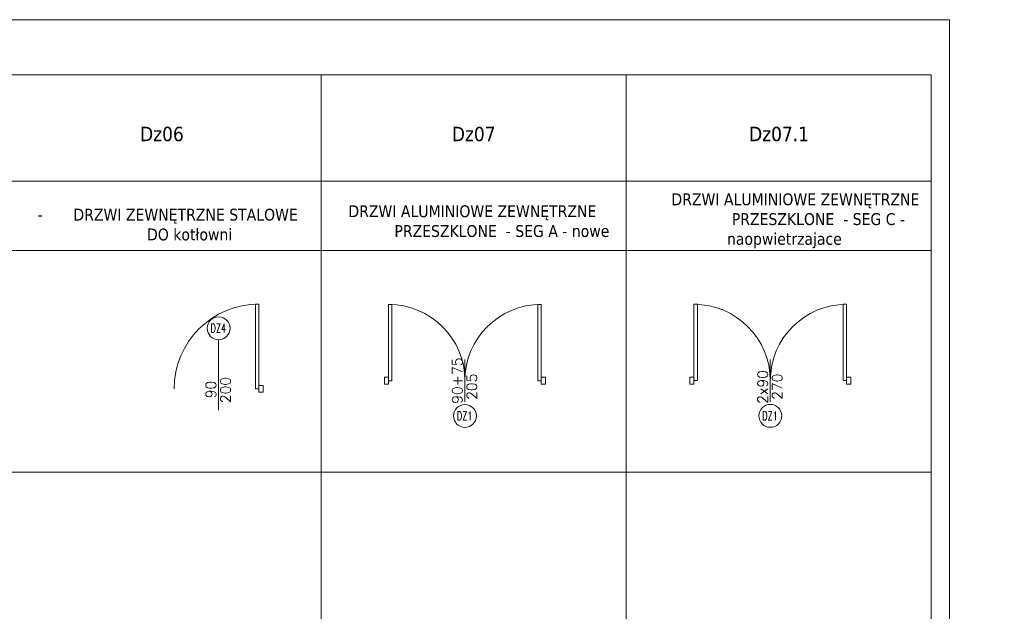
# Model space of a CAD drawing. Header units: millimetres. Extents: x 23192 to 149900, y -396339 to -79279.
# Tile 39 of 136: x 69471 to 70632, y -214559 to -213862. Entities that reach past the tile are written whole.
import ezdxf

# ---------------------------------------------------------------- set-up
doc = ezdxf.new("R2010")
doc.units = ezdxf.units.MM
for name, color, linetype, lineweight in [('0_LEGENDA', 7, 'Continuous', 13), ('Istn-drzwi', 1, 'Continuous', 13), ('PROJ Opis_drzwi', 9, 'Continuous', 15)]:
    doc.layers.add(name, color=color, linetype=linetype, lineweight=lineweight)
doc.styles.add('ARCHETYP', font='romans.shx', dxfattribs={"height": 15})
doc.styles.add('ARIAL', font='tahoma.ttf')

msp = doc.modelspace()

# ---------------------------------------------------------------- linework, layer by layer
at = {"layer": '0_LEGENDA', "linetype": 'ByBlock', "ltscale": 5}
for p, q in [((70567.266, -216539.999), (70567.161, -213861.723)), ((69826.044, -215124.923), (69826.044, -213926.766)), ((70186.044, -215124.921), (70186.044, -213926.765)), ((70545.775, -216524.995), (70545.664, -213926.839)), ((67259.041, -214052.115), (70545.67, -214052.1)), ((67259.041, -214133.771), (70545.673, -214133.755)), ((67259.041, -214395.148), (70545.684, -214395.133))]:
    msp.add_line(p, q, dxfattribs=at)
at = {"layer": '0_LEGENDA'}
for points in [[(70567.266, -216539.999), (67243.902, -216540.05), (67244.041, -213861.894), (70567.161, -213861.726)], [(70545.775, -216524.984), (67259.294, -216525.05), (67259.041, -213926.894), (70545.664, -213926.879)]]:
    msp.add_lwpolyline(points, dxfattribs=at)
at = {"layer": 'Istn-drzwi'}
for points in [[(69748.796, -214196.918), (69748.796, -214296.918), (69752.796, -214296.918), (69752.796, -214196.918)], [(69909.676, -214197.281), (69909.676, -214287.281), (69905.676, -214287.281), (69905.676, -214197.281)], [(70081.676, -214197.281), (70081.676, -214287.281), (70085.676, -214287.281), (70085.676, -214197.281)], [(70269.837, -214197.225), (70269.837, -214287.225), (70265.837, -214287.225), (70265.837, -214197.225)], [(70441.837, -214197.225), (70441.837, -214287.225), (70445.837, -214287.225), (70445.837, -214197.225)], [(69752.796, -214292.918), (69757.796, -214292.918), (69757.796, -214300.918), (69752.796, -214300.918)], [(69905.676, -214283.281), (69900.676, -214283.281), (69900.676, -214291.281), (69905.676, -214291.281)], [(70085.676, -214283.281), (70090.676, -214283.281), (70090.676, -214291.281), (70085.676, -214291.281)], [(70265.837, -214283.225), (70260.837, -214283.225), (70260.837, -214291.225), (70265.837, -214291.225)], [(70445.837, -214283.225), (70450.837, -214283.225), (70450.837, -214291.225), (70445.837, -214291.225)]]:
    msp.add_lwpolyline(points, close=True, dxfattribs=at)
msp.add_lwpolyline([(69705.163, -214238.963), (69705.163, -214321.918)], dxfattribs=at)
for centre, radius, start, end in [((69752.796, -214296.918), 100, 90, 180), ((69905.676, -214287.281), 90, 0, 90), ((70085.676, -214287.281), 90, 90, 180), ((70265.837, -214287.225), 90, 0, 90), ((70445.837, -214287.225), 90, 90, 180)]:
    msp.add_arc(centre, radius, start, end, dxfattribs=at)
at = {"layer": 'PROJ Opis_drzwi'}
for points in [[(69995.676, -214262.281), (69995.676, -214312.281)], [(70355.837, -214262.225), (70355.837, -214312.225)]]:
    msp.add_lwpolyline(points, dxfattribs=at)
for centre in [(69705.163, -214225.463), (69995.676, -214328.781), (70355.837, -214328.725)]:
    msp.add_circle(centre, 13.5, dxfattribs=at)

# ---------------------------------------------------------------- texts
at = {"layer": '0_LEGENDA', "linetype": 'ByBlock', "ltscale": 5, "attachment_point": 1, "style": 'ARIAL'}
for s, insert, char_height, width in [('Dz06', (69612.637, -213987.922), 17, 360), ('\\pxqc;Dz07', (69826.044, -213987.973), 17, 360), ('\\pxqc;Dz07.1', (70186.044, -213987.972), 17, 360), ('\\pxqc;Dz07.1', (70186.205, -213987.917), 17, 360), ('\\pi89.05171;DRZWI ALUMINIOWE \\P\\pi52.57085;ZEWNĘTRZNE  PRZESZKLONE\\P\\pi84.53862,l56,t182.53862;-^ISEG C', (68385.94, -214059.553), 14, 360), ('\\pi89.05171;DRZWI ALUMINIOWE \\P\\pi52.57085;ZEWNĘTRZNE  PRZESZKLONE\\P\\pi22.26259,l56,t120.26259;-^IWIATROŁAP - SEG C', (68745.94, -214059.553), 14, 360), ('\\pxi1.85278,qc;DRZWI ALUMINIOWE ZEWNĘTRZNE\\P\\pi5.7329;PRZESZKLONE  - SEG C - naopwietrzajace', (70192.457, -214066.438), 14, 360), ('\\pi-27.70584,l56,t70.29416;-^IDRZWI ZEWNĘTRZNE STALOWE \\P\\pi66.72599,t122.72599;DO POM AGREGATU', (69078.224, -214084.547), 14, 727.24534), ('\\pxi1.85278;DRZWI ALUMINIOWE ZEWNĘTRZNE\\P\\pi5.7329;PRZESZKLONE  - SEG A - nowe', (69832.296, -214080.494), 14, 360), ('\\pi-27.70584,l56,t70.29416;-^IDRZWI ZEWNĘTRZNE STALOWE \\P\\pi101.12895,t157.12895;DO kotłowni', (69463.673, -214084.507), 14, 360)]:
    msp.add_mtext(s, dxfattribs=dict(at, insert=insert, char_height=char_height, width=width))
at = {"layer": 'Istn-drzwi', "color": 8, "style": 'ARCHETYP'}
for s, p in [('90+75', (69992.676, -214314.508)), ('2x90', (70352.837, -214314.452)), ('90', (69702.163, -214307.941)), ('200', (69719.31, -214313.722)), ('205', (70009.823, -214309.835)), ('270', (70369.984, -214309.779))]:
    msp.add_text(s, height=12, rotation=90, dxfattribs=at).set_placement(p)
at = {"layer": 'PROJ Opis_drzwi', "style": 'ARCHETYP', "width": 0.7}
for s, p in [('DZ4', (69695.745, -214230.384)), ('DZ1', (69986.258, -214333.703)), ('DZ1', (70346.419, -214333.647))]:
    msp.add_text(s, height=10, dxfattribs=at).set_placement(p)

doc.saveas('drawing.dxf')
